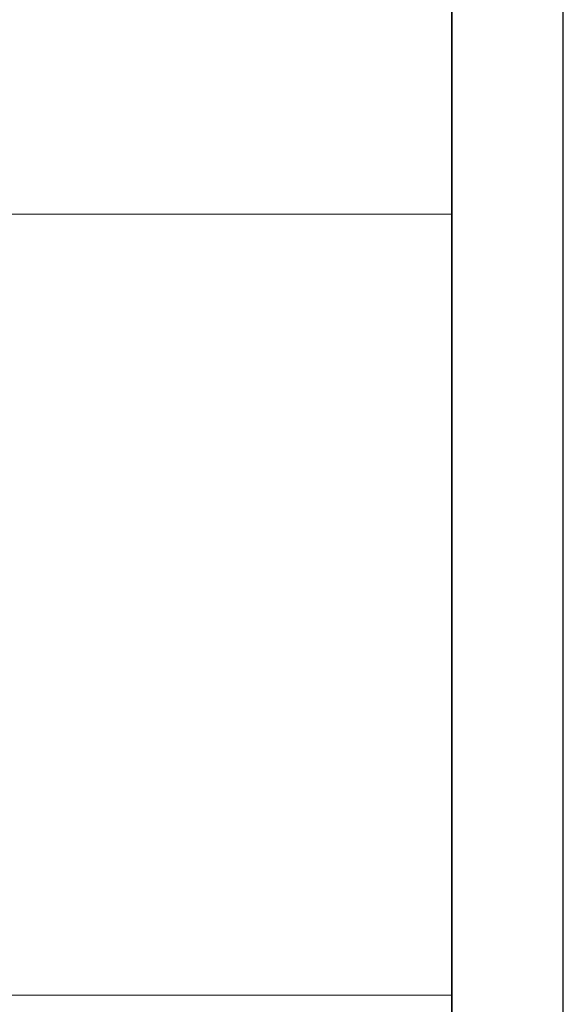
# Model space of a CAD drawing. Header units: metres. Extents: x -11 to 3521716, y 0 to 5943484.
# Tile 15 of 28: x 125.83 to 127.05, y 23.56 to 25.76. Entities that reach past the tile are written whole.
import ezdxf

# ---------------------------------------------------------------- set-up
doc = ezdxf.new("R2010")
doc.units = ezdxf.units.M
for name, color, linetype in [('Stempel', 7, 'Continuous'), ('T__RANDI', 3, 'Continuous'), ('T__RANDO', 7, 'Continuous')]:
    doc.layers.add(name, color=color, linetype=linetype)

# ---------------------------------------------------------------- blocks, each defined once
blk = doc.blocks.new('Planstempel')
at = {"layer": 'Stempel', "color": 1}
blk.add_line((-0.25, 14.5762), (-0.25, 0.25), dxfattribs=at)
at = {"layer": 'Stempel', "color": 7, "lineweight": 18}
for p, q in [((-9.25, 6.85), (-0.25, 6.85)), ((-9.25, 5.1), (-0.25, 5.1))]:
    blk.add_line(p, q, dxfattribs=at)
blk = doc.blocks.new('SOF_PAGEMARGIN_1CB72')
at = {"layer": 'T__RANDI', "color": 3}
blk.add_line((1184, 5), (1184, 836), dxfattribs=at)
at = {"layer": 'T__RANDO', "color": 7}
blk.add_line((1189, 0), (1189, 841), dxfattribs=at)

msp = doc.modelspace()

# ---------------------------------------------------------------- block references
at = {"linetype": 'Continuous', "lineweight": 18}
msp.add_blockref('Planstempel', (127.0517, 18.478), dxfattribs=at)

# ---------------------------------------------------------------- next in the draw order: block references
at = {"linetype": 'Continuous', "lineweight": 18, "xscale": 0.05, "yscale": 0.05, "zscale": 0.05}
msp.add_blockref('SOF_PAGEMARGIN_1CB72', (67.6017, 18.478), dxfattribs=at)

doc.saveas('drawing.dxf')
